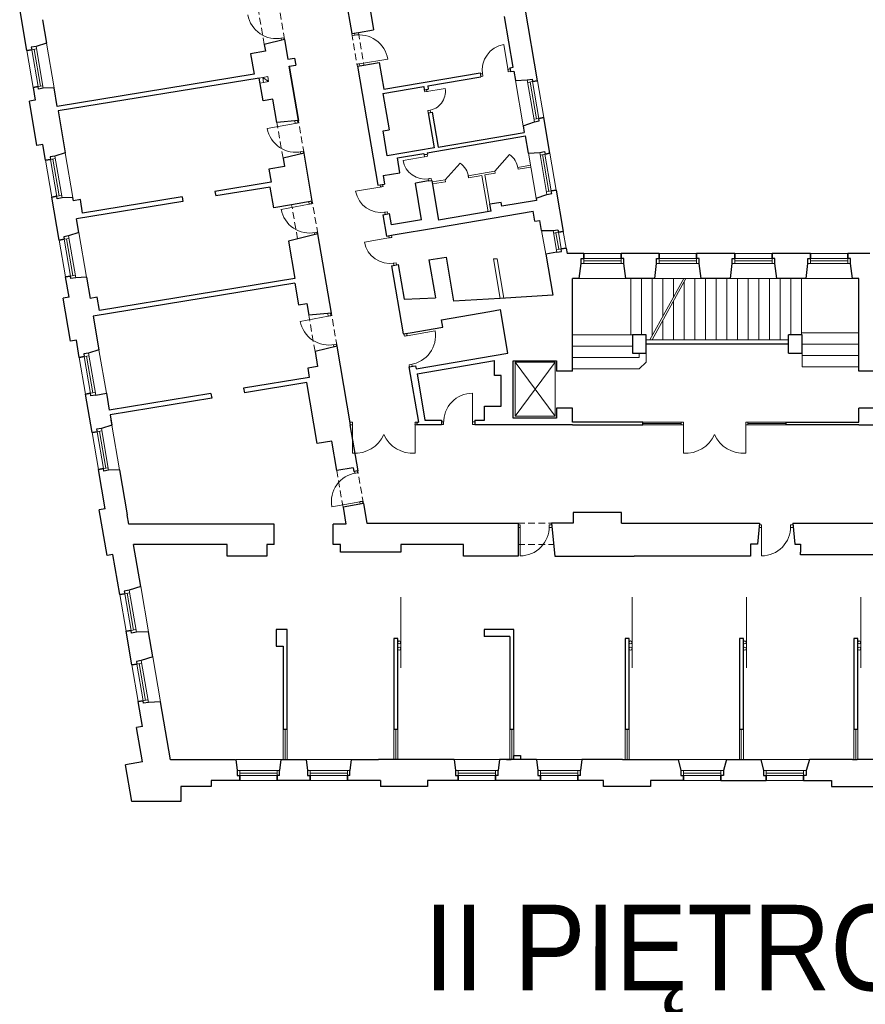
# Model space of a CAD drawing. Header units: centimetres. Extents: x 690840 to 714026, y 27673 to 40762.
# Tile 46 of 162: x 695340 to 695467, y 40431 to 40578. Entities that reach past the tile are written whole.
import ezdxf

# ---------------------------------------------------------------- set-up
doc = ezdxf.new("R2010")
doc.units = ezdxf.units.CM
doc.linetypes.add('DASHED', pattern=[19.05, 12.7, -6.35])
for name, color, linetype, lineweight in [('Drzwi i okna', 51, 'Continuous', 9), ('Kanały wentylacyjne', 3, 'Continuous', 9), ('Opis', 102, 'Continuous', 9), ('Przekrojowa', 253, 'Continuous', 25), ('Ramka', 255, 'Continuous', 9), ('Widokowa', 140, 'Continuous', 9)]:
    doc.layers.add(name, color=color, linetype=linetype, lineweight=lineweight)
doc.styles.add('ARIELCE', font='arial.ttf', dxfattribs={"width": 0.9})

# ---------------------------------------------------------------- blocks, each defined once
blk = doc.blocks.new('zw$2918')
at = {"layer": 'Drzwi i okna', "color": 0}
for p, q in [((1351.6, -1801.4), (1350.5, -1794.9)), ((1360.5, -1799.9), (1351.6, -1801.4)), ((1359.5, -1800.1), (1358.4, -1793.6)), ((1137, -1809.3), (1145.8, -1807.7)), ((1138, -1809.1), (1139.1, -1815.5)), ((1145.8, -1807.7), (1146.9, -1813.6)), ((1818.8, -1907), (1805.9, -1828.1)), ((1374.6, -1885.7), (1365.7, -1887.1)), ((1365.7, -1887.1), (1366.8, -1893.5)), ((1373.6, -1885.8), (1458, -1871.9)), ((1374.7, -1892.2), (1373.6, -1885.8)), ((1742.2, -1915), (1735.7, -1916.1)), ((1742, -1914), (1743.5, -1922.9)), ((1817.9, -1901.6), (1819.4, -1910.5)), ((1824.5, -1901.5), (1818.1, -1902.6)), ((1819.4, -1910.5), (1825.8, -1909.4)), ((1743.5, -1922.9), (1737, -1924)), ((1568.7, -1970.2), (1567.6, -1963.7)), ((1568.7, -1970.2), (1630.4, -1960.2)), ((1577.6, -1968.8), (1568.7, -1970.2)), ((1575.6, -1969), (1574.5, -1962.5)), ((1585.5, -2025.1), (1578.6, -2026.3)), ((1578.6, -2026.3), (1579.6, -2032.7)), ((1586.5, -2031.5), (1585.5, -2025.1)), ((1180.6, -2064.7), (1096.5, -2080.2)), ((1179.1, -2056.7), (1180.6, -2064.7)), ((1179.6, -2064.9), (1188.4, -2063.3)), ((1188.4, -2063.3), (1187.1, -2056.2)), ((1195.3, -2150.4), (1204.2, -2148.8)), ((1196.3, -2150.2), (1197.3, -2155.8)), ((1204.2, -2148.8), (1205.2, -2154.5)), ((1572.8, -2164.4), (1503.7, -2175.8)), ((1568.4, -2165.1), (1567.3, -2158.6)), ((1568.4, -2165.1), (1577.2, -2163.6)), ((1577.2, -2163.6), (1576.2, -2157.1)), ((1579.3, -2231.1), (1588.2, -2229.7)), ((1580.4, -2237.5), (1579.3, -2231.1)), ((1588.2, -2229.7), (1589.2, -2236.1)), ((1440.3, -2254.8), (1361.5, -2268.6)), ((1434.7, -2249.2), (1435.8, -2255.6)), ((1434.8, -2255.8), (1443.7, -2254.2)), ((1443.7, -2254.2), (1442.6, -2247.8)), ((1220.8, -2300.3), (1222, -2307.2)), ((1229.9, -2305.8), (1228.6, -2298.7)), ((1222, -2307.2), (1137.9, -2322.7)), ((1221.1, -2307.4), (1229.9, -2305.8)), ((1448.1, -2331.5), (1456.9, -2330)), ((1449.1, -2331.4), (1450.2, -2337.9)), ((1456.9, -2330), (1458.1, -2336.5)), ((1236.8, -2392.9), (1245.6, -2391.2)), ((1237.8, -2392.7), (1238.9, -2399)), ((1245.6, -2391.2), (1246.7, -2397)), ((1466.6, -2407.6), (1387.8, -2421.4)), ((1461, -2402), (1462.2, -2408.4)), ((1461.2, -2408.5), (1470, -2407)), ((1470, -2407), (1468.9, -2400.6)), ((1474.4, -2484.3), (1483.3, -2482.8)), ((1475.4, -2484.1), (1476.5, -2490.6)), ((1483.3, -2482.8), (1484.4, -2489.3)), ((1279.5, -2643.3), (1195.4, -2658.8)), ((1278, -2635.3), (1279.5, -2643.3)), ((1278.5, -2643.5), (1287.4, -2641.9)), ((1287.4, -2641.9), (1286, -2634.6)), ((1515.7, -2701.9), (1600, -2687.6)), ((1507.8, -2703.3), (1506.6, -2696.3)), ((1516.7, -2701.7), (1507.8, -2703.3)), ((1514.5, -2695), (1515.7, -2701.9)), ((1294.2, -2729), (1303.1, -2727.4)), ((1295.2, -2728.8), (1296.4, -2735.1)), ((1303.1, -2727.4), (1304.2, -2733.2)), ((1531.2, -2787.4), (1522.3, -2788.9)), ((1522.3, -2788.9), (1523.3, -2794.9)), ((1530.2, -2787.6), (1531.2, -2793.6)), ((1712.5, -2960), (1712.1, -2874.5)), ((1352.7, -2961.1), (1346.2, -2961.1)), ((1346.2, -2969.1), (1352.6, -2969.1)), ((1352.6, -2969.1), (1352.5, -3054.6)), ((1352.6, -2970.1), (1352.7, -2961.1)), ((1539.7, -2970.1), (1539.7, -2961.1)), ((1539.7, -2961.1), (1546.2, -2961.1)), ((1546.2, -2969.1), (1539.7, -2969.1)), ((1539.7, -2969.1), (1539.8, -3054.6)), ((1625.6, -2960.5), (1619, -2960.5)), ((1625.6, -2968.5), (1619, -2968.5)), ((1625.6, -2959.5), (1625.6, -2968.5)), ((1712.5, -2959), (1712.5, -2968)), ((1719, -2960), (1712.5, -2960)), ((1712.5, -2968), (1719, -2968)), ((2344.7, -2961.1), (2338.2, -2961.1)), ((2338.2, -2969.1), (2344.7, -2969.1)), ((2344.7, -2969.1), (2344.6, -3054.6)), ((2344.7, -2970.1), (2344.7, -2961.1)), ((2531.8, -2970.1), (2531.7, -2961.1)), ((2531.7, -2961.1), (2538.2, -2961.1)), ((2538.2, -2969.1), (2531.8, -2969.1)), ((2531.8, -2969.1), (2531.9, -3054.6)), ((1359.2, -3114.6), (1358.2, -3109)), ((1358.2, -3114.8), (1367, -3113.2)), ((1367, -3113.2), (1366, -3107.4)), ((1374.5, -3200.2), (1290.3, -3215.2)), ((1373.5, -3200.3), (1382.3, -3198.7)), ((1375.7, -3207.2), (1374.5, -3200.2)), ((1382.3, -3198.7), (1383.6, -3205.9)), ((1855.3, -3269), (1848.8, -3269)), ((1848.8, -3277), (1855.3, -3277)), ((1855.3, -3277), (1855.1, -3362.5)), ((1855.3, -3278), (1855.3, -3269)), ((1942.2, -3278.2), (1942.2, -3269.2)), ((1942.2, -3269.2), (1948.8, -3269.2)), ((1942.2, -3277.2), (1950.1, -3277.2)), ((2571.6, -3277), (2579.4, -3277)), ((2579.4, -3269), (2572.9, -3269)), ((2579.4, -3277), (2579.3, -3362.5)), ((2579.4, -3278), (2579.4, -3269)), ((2666.3, -3278.2), (2666.3, -3269.2)), ((2666.3, -3269.2), (2672.9, -3269.2)), ((2666.3, -3277.2), (2674.2, -3277.2))]:
    blk.add_line(p, q, dxfattribs=at)
at = {"layer": 'Drzwi i okna', "color": 0, "ltscale": 1.6}
for p, q in [((1630.6, -2233.8), (1675.1, -2183.8)), ((1778.9, -2208.5), (1823.5, -2158.4))]:
    blk.add_line(p, q, dxfattribs=at)
for centre, radius, start, end in [((1123.5, -1723.6), 86.7, 190.2929, 281.9036), ((1372.3, -1885.9), 86.7, 9.2331, 100.8437), ((1573.2, -1968.6), 57.8, 276.9522, 8.388), ((1181.8, -2064.7), 86.7, 190.2929, 281.9036), ((1638.7, -2234), 62, 8.3094, 53.9766), ((1787, -2208.6), 62, 8.3094, 53.9766), ((1223.3, -2307.2), 86.7, 190.2929, 281.9036), ((1280.8, -2643.3), 86.7, 190.2929, 281.9036), ((1514.5, -2702.3), 86.7, 278.1541, 9.7648), ((1712.3, -2961.3), 86.7, 90.1458, 181.7564), ((1359.1, -2959.4), 95.4, 266.0716, 335.8764), ((1533.3, -2959.4), 95.4, 204.1236, 273.9284), ((2351.1, -2959.4), 95.4, 266.0716, 335.8764), ((2525.3, -2959.4), 95.4, 204.1236, 273.9284), ((1375.7, -3199.7), 86.7, 98.6519, 190.2626), ((1855.5, -3275.8), 86.7, 269.7794, 1.39), ((2579.6, -3275.8), 86.7, 269.7794, 1.39)]:
    blk.add_arc(centre, radius, start, end, dxfattribs=at)
at = {"layer": 'Drzwi i okna', "color": 0}
for centre, radius, start, end in [((1819.3, -1904.7), 77.8, 99.9306, 189.3047), ((1357.5, -1809.3), 78.2, 277.7082, 281.0068), ((1741.5, -1918.6), 78.2, 7.6634, 10.962), ((1198.1, -2141), 78.2, 98.7681, 102.0666), ((1570.3, -2164.2), 67.5, 189.8932, 279.8733), ((1569.9, -2153.5), 78.2, 277.7578, 281.0564), ((1437.9, -2254.4), 77.8, 190.5203, 279.8944), ((1452.6, -2332), 78.2, 98.2531, 101.5517), ((1239.5, -2383.4), 78.2, 98.7681, 102.0666), ((1464.2, -2407.1), 77.8, 190.5203, 279.8944), ((1479, -2484.8), 78.2, 98.2531, 101.5517), ((1297, -2719.6), 78.2, 98.7681, 102.0666), ((1525.4, -2779.5), 78.2, 97.9911, 101.2896), ((1430.8, -2965.8), 78.2, 178.2653, 181.5639), ((1461.5, -2965.8), 78.2, 358.4361, 1.7347), ((1634.4, -2963.8), 78.2, 358.6209, 1.9195), ((2422.8, -2965.8), 78.2, 178.2653, 181.5639), ((2453.6, -2965.8), 78.2, 358.4361, 1.7347), ((1364.1, -3122.6), 78.2, 278.4889, 281.7875), ((1933.4, -3273.7), 78.2, 178.2545, 181.5531), ((2657.5, -3273.7), 78.2, 178.2545, 181.5531)]:
    blk.add_arc(centre, radius, start, end, dxfattribs=at)
at = {"layer": 'Kanały wentylacyjne', "color": 0}
for p, q in [((1093.3, -1925.2), (1072.1, -1928.8)), ((1095.9, -1939.9), (1074.7, -1943.6)), ((1083.1, -1926.9), (1097.9, -1924.4)), ((1085.7, -1941.7), (1083.1, -1926.9)), ((1083.1, -1926.9), (1100.4, -1939.1)), ((1100.4, -1939.1), (1085.7, -1941.7)), ((1097.9, -1924.4), (1100.4, -1939.1))]:
    blk.add_line(p, q, dxfattribs=at)
at = {"layer": 'Przekrojowa', "color": 0, "ltscale": 1.6}
for p, q in [((1301.4, -1512.1), (1349.9, -1795)), ((1385.2, -1607.3), (1415.4, -1783.7)), ((375.3, -1846.3), (353.9, -1721.1)), ((1907.2, -1936.8), (1869.9, -1718.9)), ((422.3, -1753.6), (434.3, -1823.6)), ((1834, -1895.8), (1808.1, -1744.1)), ((1349.9, -1795), (1369.8, -1791.6)), ((1369.8, -1791.6), (1415.4, -1783.8)), ((434.3, -1823.6), (403.3, -1833.7)), ((1148.5, -1813.2), (1087.4, -1828.1)), ((1087.4, -1828.1), (1090.9, -1848.4)), ((1148.5, -1813.2), (1158.6, -1872.4)), ((1090.9, -1848.4), (1046.5, -1856)), ((1046.5, -1856), (1057, -1917.1)), ((1158.6, -1872.4), (1178.3, -1869)), ((1162.2, -1893.1), (1181.9, -1889.7)), ((1178.3, -1869), (1181.9, -1889.7)), ((1366.8, -1893.5), (1386.7, -1890.1)), ((1386.7, -1890.1), (1432.3, -1882.3)), ((1432.3, -1882.3), (1445.9, -1962.2)), ((1057, -1917.1), (466.8, -2013.8)), ((1162.2, -1893.1), (1190, -2055.7)), ((1190, -2055.7), (1162.2, -1893.1)), ((1366.8, -1893.5), (1427.9, -2250.3)), ((1445.9, -1962.2), (1735.1, -1912.7)), ((1735.1, -1912.7), (1737.1, -1924.6)), ((1823.8, -1897.6), (1834, -1895.8)), ((1823.8, -1897.6), (1825.8, -1909.4)), ((1825.8, -1909.4), (1836.1, -1907.7)), ((1836.1, -1907.7), (1841, -1936.4)), ((1072.1, -1928.8), (469.2, -2027.6)), ((1083.8, -1996.7), (1072.1, -1928.8)), ((1577.8, -1951.8), (1737.1, -1924.6)), ((1841, -1936.4), (1876.5, -1934.1)), ((394.2, -1956.7), (400.7, -1995.2)), ((457.3, -1957.9), (424.7, -1959.2)), ((466.8, -2013.8), (457.3, -1957.9)), ((1443, -1974.9), (1566, -1953.8)), ((1443, -1974.9), (1461.8, -2084.3)), ((1566, -1953.8), (1567.6, -1963.7)), ((1567.6, -1963.7), (1579.5, -1961.7)), ((1577.8, -1951.8), (1579.5, -1961.7)), ((400.7, -1995.2), (383, -1998.2)), ((405.7, -2131.3), (383, -1998.2)), ((1113.3, -1991.7), (1083.8, -1996.7)), ((1125.3, -2061.7), (1113.3, -1991.7)), ((469.2, -2027.6), (490.6, -2152.8)), ((1579.5, -2032.7), (1591.3, -2030.7)), ((1579.5, -2032.7), (1597.6, -2138.1)), ((1591.3, -2030.7), (1609.4, -2136.1)), ((1190, -2055.7), (1125.3, -2061.7)), ((1864.2, -2072.4), (1898, -2059.9)), ((1944.4, -2154.6), (1926, -2047.2)), ((1443.8, -2087.3), (1461.8, -2084.3)), ((1456.6, -2162.2), (1443.8, -2087.3)), ((1609.4, -2136.1), (1867.6, -2092)), ((1864.2, -2072.4), (1867.6, -2092)), ((1576.5, -2153), (1871.2, -2102.6)), ((1880, -2154.2), (1871.2, -2102.6)), ((423.5, -2128.2), (405.7, -2131.3)), ((431.6, -2175.6), (423.5, -2128.2)), ((490.6, -2152.8), (459.6, -2162.9)), ((1206.8, -2154.3), (1143.8, -2169.6)), ((1231.4, -2298.2), (1206.8, -2154.3)), ((1597.6, -2138.1), (1456.6, -2162.2)), ((1486.8, -2168.3), (1566.6, -2154.7)), ((1566.6, -2154.7), (1567.3, -2158.6)), ((1567.3, -2158.6), (1577.1, -2156.9)), ((1576.5, -2153), (1577.1, -2156.9)), ((1880, -2154.2), (1913.8, -2152)), ((1143.8, -2169.6), (1148, -2194.6)), ((1494.4, -2212.7), (1486.8, -2168.3)), ((1148, -2194.6), (1101.7, -2202.5)), ((1101.7, -2202.5), (1108.3, -2241.1)), ((1443.7, -2221.3), (1494.4, -2212.7)), ((1108.3, -2241.1), (939.6, -2268.7)), ((1443.7, -2221.3), (1448.1, -2246.9)), ((1580.4, -2237.5), (1540.9, -2244.3)), ((1559.1, -2353.8), (1540.9, -2244.3)), ((1580.4, -2237.5), (1590.2, -2235.8)), ((1590.2, -2235.8), (1610, -2355.2)), ((939.6, -2268.7), (941.9, -2282.5)), ((1105.7, -2255.7), (942.1, -2282.5)), ((1116.4, -2317.8), (1105.7, -2255.7)), ((1427.9, -2250.3), (1448.1, -2246.9)), ((1963.3, -2265), (1984.5, -2389.1)), ((472.5, -2415.1), (450.5, -2285.9)), ((513.6, -2287.2), (481, -2288.5)), ((515.2, -2297), (513.6, -2287.2)), ((536, -2293.6), (515.2, -2297)), ((843.2, -2298.7), (524.5, -2351)), ((542.8, -2333.8), (536, -2293.6)), ((840.9, -2284.9), (542.8, -2333.8)), ((840.9, -2284.9), (843.2, -2298.7)), ((1231.4, -2298.2), (1169.6, -2308.7)), ((1797.7, -2301.8), (1764.2, -2307.5)), ((1799.8, -2313.6), (1797.7, -2301.8)), ((1904.2, -2295.8), (1799.8, -2313.6)), ((1903.1, -2289.6), (1935.3, -2277.7)), ((1903.1, -2289.6), (1904.2, -2295.8)), ((1169.6, -2308.7), (1116.4, -2317.8)), ((1607.4, -2376.9), (1894.2, -2327.9)), ((1767.8, -2328.2), (1610, -2355.2)), ((1767.8, -2328.2), (1764.2, -2307.5)), ((1899.4, -2358.5), (1894.2, -2327.9)), ((531.5, -2392.3), (524.5, -2351)), ((1443.1, -2339), (1463.3, -2335.6)), ((1443.1, -2339), (1454.1, -2403.1)), ((1468.9, -2369.2), (1463.3, -2335.6)), ((1559.1, -2353.8), (1468.9, -2369.2)), ((1899.4, -2358.5), (1914.5, -2355.9)), ((1919.6, -2385.9), (1914.5, -2355.9)), ((531.5, -2392.3), (500.6, -2402.4)), ((1474.3, -2399.7), (1607.4, -2376.9)), ((1919.6, -2385.9), (1953.9, -2386.5)), ((1248.3, -2396.7), (1159.9, -2418.3)), ((1159.9, -2418.3), (1179.1, -2530.4)), ((1288.9, -2634.3), (1248.3, -2396.7)), ((1454.1, -2403.1), (1474.3, -2399.7)), ((1965, -2451.5), (1931.8, -2457.2)), ((1993, -2438.8), (1993.9, -2444.3)), ((1993, -2438.8), (1995.8, -2455.3)), ((1581.5, -2474.7), (1632.8, -2465.9)), ((1581.5, -2474.7), (1599.9, -2582.3)), ((1632.8, -2465.9), (1655.4, -2598)), ((1931.8, -2457.2), (1952.9, -2580.6)), ((1931.8, -2457.2), (1932.7, -2462.3)), ((2046.2, -2455.3), (1995.8, -2455.3)), ((2272.2, -2455.3), (2158.2, -2455.3)), ((2499.2, -2455.3), (2384.2, -2455.3)), ((2726.2, -2455.3), (2611.2, -2455.3)), ((2903.8, -2455.3), (2838.2, -2455.3)), ((1469.3, -2491.8), (1489.5, -2488.4)), ((1469.3, -2491.8), (1504.5, -2696.8)), ((1489.5, -2488.4), (1507.2, -2591.9)), ((2032.6, -2530.3), (2038.4, -2485.1)), ((2171.7, -2530.3), (2166, -2485.1)), ((2258.6, -2530.3), (2264.4, -2485.1)), ((2397.7, -2530.3), (2392, -2485.1)), ((2485.6, -2530.3), (2491.4, -2485.1)), ((2624.7, -2530.3), (2619, -2485.1)), ((2712.6, -2530.3), (2718.4, -2485.1)), ((2851.7, -2530.3), (2846, -2485.1)), ((501.9, -2586.6), (491.4, -2525.5)), ((554.5, -2526.7), (522, -2528)), ((554.5, -2526.7), (565.3, -2589.8)), ((1179.1, -2530.4), (592.9, -2626.5)), ((2011.9, -2808.1), (2011.9, -2530.3)), ((2032.6, -2530.3), (2011.9, -2530.3)), ((2258.6, -2530.3), (2171.7, -2530.3)), ((2485.6, -2530.3), (2397.7, -2530.3)), ((2712.6, -2530.3), (2624.7, -2530.3)), ((2870.9, -2530.3), (2851.7, -2530.3)), ((2870.9, -2808.1), (2870.9, -2530.3)), ((1179.2, -2544.6), (574.5, -2643.7)), ((1179.2, -2544.6), (1190.3, -2609.6)), ((501.9, -2586.6), (484.1, -2589.6)), ((506.2, -2718.7), (484.1, -2589.6)), ((586, -2586.4), (565.3, -2589.8)), ((592.9, -2626.5), (586, -2586.4)), ((1507.2, -2591.9), (1600.9, -2588.2)), ((1599.9, -2582.3), (1600.9, -2588.2)), ((1795.1, -2589.8), (1655.4, -2598)), ((1952.9, -2580.6), (1795.1, -2589.8)), ((1190.3, -2609.6), (1215.2, -2605.3)), ((1215.2, -2605.3), (1221.2, -2640.6)), ((1619.4, -2653.9), (1764.3, -2629.1)), ((1764.3, -2629.1), (1795.8, -2623.7)), ((1818.2, -2754.8), (1795.8, -2623.7)), ((574.5, -2643.7), (591.7, -2744.2)), ((1288.9, -2634.3), (1221.2, -2640.6)), ((1623.2, -2676.5), (1619.4, -2653.9)), ((1524.7, -2693.4), (1623.2, -2676.5)), ((523.9, -2715.7), (506.2, -2718.7)), ((532.7, -2767), (523.9, -2715.7)), ((1504.5, -2696.8), (1524.7, -2693.4)), ((2191.9, -2699.8), (2191.9, -2754.8)), ((2232.9, -2699.8), (2191.9, -2699.8)), ((2232.9, -2754.8), (2232.9, -2699.8)), ((2659.9, -2754.8), (2659.9, -2699.8)), ((2700.9, -2699.8), (2659.9, -2699.8)), ((2700.9, -2754.8), (2700.9, -2699.8)), ((591.7, -2744.2), (560.7, -2754.3)), ((1305.8, -2732.9), (1239.8, -2748.9)), ((1346.2, -2969.1), (1305.8, -2732.9)), ((2232.9, -2726.8), (2659.9, -2726.8)), ((1239.8, -2748.9), (1247.6, -2794.5)), ((1543.2, -2801.8), (1818.2, -2754.8)), ((1545.7, -2816.2), (1778.5, -2776.4)), ((1778.5, -2821.3), (1778.5, -2776.4)), ((1834.3, -2949.8), (1834.3, -2777)), ((1834.3, -2777), (1963.9, -2777)), ((1963.9, -2777), (1963.9, -2808.1)), ((2191.9, -2754.8), (2232.9, -2754.8)), ((2659.9, -2754.8), (2700.9, -2754.8)), ((1247.6, -2794.5), (1218, -2799.6)), ((1218, -2799.6), (1222.7, -2827.2)), ((1521.4, -2795.4), (1541.5, -2792)), ((1521.4, -2795.4), (1549.7, -2961.1)), ((1541.6, -2791.9), (1543.2, -2801.8)), ((1222.7, -2827.2), (1025.6, -2859.6)), ((1545.7, -2816.2), (1569.5, -2955.1)), ((1798.5, -2821.3), (1778.5, -2821.3)), ((1798.5, -2913.3), (1798.5, -2821.3)), ((2011.9, -2808.1), (1963.9, -2808.1)), ((2918.9, -2808.1), (2870.9, -2808.1)), ((1025.6, -2859.6), (1028, -2873.1)), ((1215.3, -2842.4), (1028, -2873.1)), ((1246.6, -3025.7), (1215.3, -2842.4)), ((571.3, -2992.7), (551.6, -2877.4)), ((582.2, -2880), (614, -2874.6)), ((614, -2874.6), (622.7, -2925.6)), ((927.6, -2875.6), (622.7, -2925.6)), ((930, -2889.1), (625, -2939.1)), ((927.6, -2875.6), (930, -2889.1)), ((1748.5, -2955.1), (1748.5, -2913.3)), ((1748.5, -2913.3), (1798.5, -2913.3)), ((2011.9, -2919.1), (1963.9, -2919.1)), ((1963.9, -2919.1), (1963.9, -2949.8)), ((2011.9, -2961.1), (2011.9, -2919.1)), ((2870.9, -2961.1), (2870.9, -2919.1)), ((2918.9, -2919.1), (2870.9, -2919.1)), ((625, -2939.1), (630.3, -2970)), ((1963.9, -2949.8), (1834.3, -2949.8)), ((630.3, -2970), (599.3, -2980)), ((627.8, -2955), (630.3, -2970)), ((1344.5, -2969.1), (1368.1, -3107.1)), ((1346.2, -2969.1), (1344.5, -2969.1)), ((1546.2, -2969.1), (1546.2, -2961.1)), ((1546.2, -2961.1), (1549.7, -2961.1)), ((1619, -2969.1), (1546.2, -2969.1)), ((1569.5, -2955.1), (1619, -2955.1)), ((1619, -2955.1), (1619, -2969.1)), ((1719, -2955.1), (1748.5, -2955.1)), ((1719, -2955.1), (1719, -2969.1)), ((1787.9, -2969.1), (1719, -2969.1)), ((2011.9, -2969.1), (1787.9, -2969.1)), ((1999.9, -2969.1), (1996.9, -2969.1)), ((2222.8, -2961.1), (2011.9, -2961.1)), ((2011.9, -2969.1), (2222.8, -2969.1)), ((2222.8, -2969.1), (2222.8, -2961.1)), ((2652.8, -2969.1), (2652.8, -2961.1)), ((2652.8, -2961.1), (2870.9, -2961.1)), ((2870.9, -2969.1), (2652.8, -2969.1)), ((2870.9, -2969.1), (3128.8, -2969.1)), ((1290, -3018.3), (1246.6, -3025.7)), ((1305.1, -3106.7), (1290, -3018.3)), ((1354.4, -3098.3), (1305.1, -3106.7)), ((1354.4, -3098.3), (1356.3, -3109.1)), ((610.4, -3221.4), (590.2, -3103.1)), ((653.3, -3104.3), (620.7, -3105.6)), ((653.3, -3104.3), (676.4, -3239.5)), ((1368.1, -3107.1), (1356.3, -3109.1)), ((1384.9, -3205.7), (1323.8, -3216.1)), ((1323.8, -3216.1), (1332.6, -3267.4)), ((1384.9, -3205.7), (1394.9, -3264.1)), ((610.4, -3221.4), (592.7, -3224.4)), ((616.1, -3361.4), (592.7, -3224.4)), ((681.2, -3267.4), (676.4, -3239.5)), ((2158.9, -3232.8), (2013.9, -3232.8)), ((2013.9, -3232.8), (2013.9, -3264.1)), ((2158.9, -3264.1), (2158.9, -3232.8)), ((1116.8, -3267.4), (681.2, -3267.4)), ((1116.8, -3328.1), (1116.8, -3267.4)), ((1332.6, -3267.4), (1293.8, -3267.4)), ((1293.8, -3328.1), (1293.8, -3267.4)), ((1394.9, -3264.1), (1848.8, -3264.1)), ((1848.8, -3264.1), (1848.8, -3328.1)), ((2013.9, -3264.1), (1948.8, -3264.1)), ((1948.8, -3264.3), (1958.7, -3363.7)), ((2158.9, -3264.1), (2572.9, -3264.1)), ((2572.9, -3264.1), (2566.6, -3327.7)), ((2672.9, -3264.1), (3384.5, -3264.1)), ((2672.9, -3264.1), (2679.3, -3327.7)), ((717.2, -3454.7), (695.6, -3328.1)), ((975.8, -3328.1), (695.6, -3328.1)), ((975.8, -3363.1), (975.8, -3328.1)), ((1116.8, -3328.1), (1094.8, -3328.1)), ((1094.8, -3328.1), (1094.8, -3363.1)), ((1315.8, -3328.1), (1293.8, -3328.1)), ((1315.8, -3351.7), (1315.8, -3328.1)), ((1684.8, -3328.1), (1496.8, -3328.1)), ((1496.8, -3328.1), (1496.8, -3351.7)), ((1684.8, -3363.7), (1684.8, -3328.1)), ((1848.8, -3328.1), (1848.8, -3363.7)), ((2566.6, -3327.7), (2545.9, -3327.7)), ((2545.9, -3327.7), (2545.9, -3363.7)), ((2679.3, -3327.7), (2695.9, -3327.7)), ((2695.9, -3327.7), (2695.9, -3351.7)), ((633.8, -3358.4), (616.1, -3361.4)), ((654.4, -3478.6), (633.8, -3358.4)), ((1094.8, -3363.1), (975.8, -3363.1)), ((1496.8, -3351.7), (1315.8, -3351.7)), ((1848.8, -3363.7), (1684.8, -3363.7)), ((1958.7, -3363.7), (2196.9, -3363.7)), ((2545.9, -3363.7), (2196.9, -3363.7)), ((2695.9, -3359.7), (2695.9, -3351.7)), ((2855.7, -3359.7), (2695.9, -3359.7)), ((3319.7, -3359.7), (2855.7, -3359.7)), ((717.2, -3454.7), (682.4, -3466)), ((690.5, -3689.6), (673.3, -3589)), ((740.4, -3590.1), (703.8, -3591.5)), ((753.3, -3665.6), (740.4, -3590.1)), ((1156.1, -3583.7), (1123.1, -3583.7)), ((1123.1, -3583.7), (1123.1, -3633.7)), ((1156.1, -3883.7), (1156.1, -3583.7)), ((1835.7, -3583.7), (1746.7, -3583.7)), ((1746.7, -3583.7), (1746.7, -3604.7)), ((1823.7, -3604.7), (1746.7, -3604.7)), ((1835.7, -3583.7), (1821.7, -3583.7)), ((1823.7, -3604.7), (1823.7, -3883.7)), ((1835.7, -3883.7), (1835.7, -3583.7)), ((1123.1, -3633.7), (1144.1, -3633.7)), ((1144.1, -3633.7), (1144.1, -3883.7)), ((1487.7, -3610.7), (1475.7, -3610.7)), ((1475.7, -3610.7), (1475.7, -3883.7)), ((1487.7, -3883.7), (1487.7, -3610.7)), ((2181.7, -3610.7), (2169.7, -3610.7)), ((2169.7, -3610.7), (2169.7, -3883.7)), ((2181.7, -3883.7), (2181.7, -3610.7)), ((2524.7, -3610.7), (2512.7, -3610.7)), ((2512.7, -3610.7), (2512.7, -3883.7)), ((2524.7, -3883.7), (2524.7, -3610.7)), ((2867.7, -3610.7), (2855.7, -3610.7)), ((2855.7, -3610.7), (2855.7, -3883.7)), ((2867.7, -3883.7), (2867.7, -3610.7)), ((753.3, -3665.6), (718.5, -3676.9)), ((722.1, -3874.9), (709.3, -3800)), ((776.5, -3801), (739.9, -3802.5)), ((806.1, -3974.4), (776.5, -3801)), ((722.1, -3874.9), (704.4, -3877.9)), ((722, -3980.7), (704.4, -3877.9)), ((1156.1, -3883.7), (1144.1, -3883.7)), ((1487.7, -3883.7), (1475.7, -3883.7)), ((1835.7, -3883.7), (1823.7, -3883.7)), ((2181.7, -3883.7), (2169.7, -3883.7)), ((2524.7, -3883.7), (2512.7, -3883.7)), ((2867.7, -3883.7), (2855.7, -3883.7)), ((722, -3980.7), (671.6, -3989.3)), ((1000.3, -3974.4), (806.1, -3974.4)), ((1137.7, -3973.7), (1213.2, -3973.7)), ((1348.7, -3973.7), (1429.7, -3973.7)), ((1657.2, -3973.7), (1429.7, -3973.7)), ((1904.2, -3973.7), (1792.7, -3973.7)), ((1813.7, -3973.7), (1827.7, -3973.7)), ((1835.7, -3973.7), (1835.7, -3961.7)), ((1835.7, -3961.7), (1855.7, -3961.7)), ((1855.7, -3961.7), (1855.7, -3973.7)), ((2161.7, -3973.7), (2039.7, -3973.7)), ((2161.7, -3973.7), (2175.7, -3973.7)), ((2175.7, -3973.7), (2329.5, -3973.7)), ((2329.5, -3973.7), (2337.1, -4007.1)), ((2474.5, -3973.7), (2464.7, -4007.1)), ((2474.5, -3973.7), (2577.5, -3973.7)), ((2506.7, -3973.7), (2520.7, -3973.7)), ((2577.5, -3973.7), (2585.1, -4007.1)), ((2722.5, -3973.7), (2712.7, -4007.1)), ((2851.7, -3973.7), (2722.5, -3973.7)), ((2851.7, -3973.7), (2865.7, -3973.7)), ((2998.5, -3973.7), (2865.7, -3973.7)), ((690.6, -4099.8), (671.6, -3989.3)), ((1133.7, -4021.9), (1133.7, -4007.1)), ((1344.7, -4021.9), (1344.7, -4007.1)), ((1788.7, -4021.9), (1788.7, -4007.1)), ((2035.7, -4021.9), (2035.7, -4007.1)), ((1013.9, -4036.8), (927.9, -4036.8)), ((927.9, -4036.8), (927.9, -4054.8)), ((1224.9, -4036.8), (1125.9, -4036.8)), ((1435.9, -4036.8), (1336.9, -4036.8)), ((1435.9, -4036.8), (1435.9, -4054.8)), ((1668.9, -4036.8), (1576.9, -4036.8)), ((1576.9, -4036.8), (1576.9, -4054.8)), ((1915.9, -4036.8), (1780.9, -4036.8)), ((2104.9, -4036.8), (2027.9, -4036.8)), ((2104.9, -4054.8), (2104.9, -4036.8)), ((2344.9, -4036.8), (2245.9, -4036.8)), ((2245.9, -4036.8), (2245.9, -4054.8)), ((2456.9, -4036.8), (2592.9, -4036.8)), ((2704.9, -4036.8), (2788.9, -4036.8)), ((2788.9, -4036.8), (2788.9, -4054.8)), ((927.9, -4054.8), (836.9, -4054.8)), ((836.9, -4054.8), (836.9, -4099.8)), ((1576.9, -4054.8), (1435.9, -4054.8)), ((2245.9, -4054.8), (2104.9, -4054.8)), ((2788.9, -4054.8), (2926.9, -4054.8)), ((836.9, -4099.8), (690.6, -4099.8)), ((836.9, -4099.8), (701, -4099.8))]:
    blk.add_line(p, q, dxfattribs=at)
at = {"layer": 'Przekrojowa', "color": 0}
for p, q in [((390, -1843.8), (375.3, -1846.3)), ((375.3, -1846.3), (390, -1843.8)), ((403.3, -1833.7), (388.7, -1836.1)), ((388.7, -1836.1), (390, -1843.8)), ((1876.5, -1934.1), (1891.1, -1931.7)), ((1891.1, -1931.7), (1892.4, -1939.3)), ((1892.4, -1939.3), (1907.2, -1936.8)), ((1907.2, -1936.8), (1892.4, -1939.3)), ((408.9, -1954.2), (394.2, -1956.7)), ((394.2, -1956.7), (408.9, -1954.2)), ((410.2, -1961.9), (408.9, -1954.2)), ((424.8, -1959.4), (410.2, -1961.9)), ((1898, -2059.9), (1912.6, -2057.4)), ((1911.3, -2049.7), (1926, -2047.2)), ((1926, -2047.2), (1911.3, -2049.7)), ((1912.6, -2057.4), (1911.3, -2049.7)), ((1913.8, -2152), (1928.4, -2149.5)), ((1928.4, -2149.5), (1929.7, -2157.2)), ((1929.7, -2157.2), (1944.4, -2154.6)), ((1944.4, -2154.6), (1929.7, -2157.2)), ((446.3, -2173), (431.6, -2175.6)), ((431.6, -2175.6), (446.3, -2173)), ((459.6, -2162.9), (445, -2165.4)), ((445, -2165.4), (446.3, -2173)), ((1948.6, -2267.6), (1963.3, -2265)), ((1963.3, -2265), (1948.6, -2267.6)), ((1949.9, -2275.2), (1948.6, -2267.6)), ((465.2, -2283.4), (450.5, -2285.9)), ((450.5, -2285.9), (465.2, -2283.4)), ((466.5, -2291.1), (465.2, -2283.4)), ((481.1, -2288.6), (466.5, -2291.1)), ((1935.3, -2277.7), (1949.9, -2275.2)), ((1953.9, -2386.5), (1968.5, -2384)), ((1953.9, -2386.5), (1968.5, -2384)), ((1968.5, -2384), (1969.8, -2391.6)), ((1969.8, -2391.6), (1984.5, -2389.1)), ((1984.5, -2389.1), (1969.8, -2391.6)), ((487.3, -2412.6), (472.5, -2415.1)), ((472.5, -2415.1), (487.3, -2412.6)), ((500.6, -2402.4), (486, -2404.9)), ((486, -2404.9), (487.3, -2412.6)), ((1965, -2451.5), (1979.6, -2449)), ((1978.3, -2441.4), (1993, -2438.8)), ((1993, -2438.8), (1978.3, -2441.4)), ((1979.6, -2449), (1978.3, -2441.4)), ((2038.4, -2485.1), (2038.4, -2470.3)), ((2038.4, -2470.3), (2046.2, -2470.3)), ((2046.2, -2470.3), (2046.2, -2455.3)), ((2046.2, -2455.3), (2046.2, -2470.3)), ((2158.2, -2470.3), (2158.2, -2455.3)), ((2158.2, -2455.3), (2158.2, -2470.3)), ((2166, -2470.3), (2158.2, -2470.3)), ((2166, -2485.1), (2166, -2470.3)), ((2264.4, -2485.1), (2264.4, -2470.3)), ((2264.4, -2470.3), (2272.2, -2470.3)), ((2272.2, -2470.3), (2272.2, -2455.3)), ((2272.2, -2455.3), (2272.2, -2470.3)), ((2384.2, -2470.3), (2384.2, -2455.3)), ((2384.2, -2455.3), (2384.2, -2470.3)), ((2392, -2470.3), (2384.2, -2470.3)), ((2392, -2485.1), (2392, -2470.3)), ((2491.4, -2485.1), (2491.4, -2470.3)), ((2491.4, -2470.3), (2499.2, -2470.3)), ((2499.2, -2470.3), (2499.2, -2455.3)), ((2499.2, -2455.3), (2499.2, -2470.3)), ((2611.2, -2470.3), (2611.2, -2455.3)), ((2611.2, -2455.3), (2611.2, -2470.3)), ((2619, -2470.3), (2611.2, -2470.3)), ((2619, -2485.1), (2619, -2470.3)), ((2718.4, -2485.1), (2718.4, -2470.3)), ((2718.4, -2470.3), (2726.2, -2470.3)), ((2726.2, -2470.3), (2726.2, -2455.3)), ((2726.2, -2455.3), (2726.2, -2470.3)), ((2838.2, -2470.3), (2838.2, -2455.3)), ((2838.2, -2455.3), (2838.2, -2470.3)), ((2846, -2470.3), (2838.2, -2470.3)), ((2846, -2485.1), (2846, -2470.3)), ((506.1, -2523), (491.4, -2525.5)), ((491.4, -2525.5), (506.1, -2523)), ((507.5, -2530.6), (506.1, -2523)), ((522, -2528.1), (507.5, -2530.6)), ((547.4, -2764.4), (532.7, -2767)), ((532.7, -2767), (547.4, -2764.4)), ((560.7, -2754.3), (546.1, -2756.8)), ((546.1, -2756.8), (547.4, -2764.4)), ((566.3, -2874.8), (551.6, -2877.4)), ((551.6, -2877.4), (566.3, -2874.8)), ((567.6, -2882.5), (566.3, -2874.8)), ((582.2, -2880), (567.6, -2882.5)), ((599.3, -2980), (584.7, -2982.5)), ((584.7, -2982.5), (586, -2990.2)), ((586, -2990.2), (571.3, -2992.7)), ((571.3, -2992.7), (586, -2990.2)), ((604.9, -3100.6), (590.2, -3103.1)), ((590.2, -3103.1), (604.9, -3100.6)), ((606.2, -3108.2), (604.9, -3100.6)), ((620.8, -3105.7), (606.2, -3108.2)), ((669.1, -3476.1), (654.4, -3478.6)), ((654.4, -3478.6), (669.1, -3476.1)), ((682.4, -3466), (667.8, -3468.5)), ((667.8, -3468.5), (669.1, -3476.1)), ((688, -3586.5), (673.3, -3589)), ((673.3, -3589), (688, -3586.5)), ((689.3, -3594.2), (688, -3586.5)), ((703.9, -3591.7), (689.3, -3594.2)), ((705.2, -3687.1), (690.5, -3689.6)), ((690.5, -3689.6), (705.2, -3687.1)), ((718.5, -3676.9), (703.9, -3679.4)), ((703.9, -3679.4), (705.2, -3687.1)), ((724.1, -3797.5), (709.3, -3800)), ((709.3, -3800), (724.1, -3797.5)), ((725.4, -3805.1), (724.1, -3797.5)), ((740, -3802.6), (725.4, -3805.1)), ((1002.2, -3973.7), (1006.1, -4007.1)), ((1137.7, -3973.7), (1133.7, -4007.1)), ((1213.2, -3973.7), (1217.1, -4007.1)), ((1348.7, -3973.7), (1344.7, -4007.1)), ((1657.2, -3973.7), (1661.1, -4007.1)), ((1792.7, -3973.7), (1788.7, -4007.1)), ((1904.2, -3973.7), (1908.1, -4007.1)), ((2039.7, -3973.7), (2035.7, -4007.1)), ((1006.1, -4007.1), (1006.1, -4021.9)), ((1217.1, -4007.1), (1217.1, -4021.9)), ((1661.1, -4007.1), (1661.1, -4021.9)), ((1908.1, -4007.1), (1908.1, -4021.9)), ((2337.1, -4007.1), (2337.1, -4021.9)), ((2464.7, -4007.1), (2464.7, -4021.9)), ((2585.1, -4007.1), (2585.1, -4021.9)), ((2712.7, -4007.1), (2712.7, -4021.9)), ((1006.1, -4021.9), (1013.9, -4021.9)), ((1013.9, -4021.9), (1013.9, -4036.8)), ((1013.9, -4036.8), (1013.9, -4021.9)), ((1133.7, -4021.9), (1125.9, -4021.9)), ((1125.9, -4021.9), (1125.9, -4036.8)), ((1125.9, -4036.8), (1125.9, -4021.9)), ((1217.1, -4021.9), (1224.9, -4021.9)), ((1224.9, -4021.9), (1224.9, -4036.8)), ((1224.9, -4036.8), (1224.9, -4021.9)), ((1344.7, -4021.9), (1336.9, -4021.9)), ((1336.9, -4021.9), (1336.9, -4036.8)), ((1336.9, -4036.8), (1336.9, -4021.9)), ((1661.1, -4021.9), (1668.9, -4021.9)), ((1668.9, -4021.9), (1668.9, -4036.8)), ((1668.9, -4036.8), (1668.9, -4021.9)), ((1788.7, -4021.9), (1780.9, -4021.9)), ((1780.9, -4021.9), (1780.9, -4036.8)), ((1780.9, -4036.8), (1780.9, -4021.9)), ((1908.1, -4021.9), (1915.9, -4021.9)), ((1915.9, -4021.9), (1915.9, -4036.8)), ((1915.9, -4036.8), (1915.9, -4021.9)), ((2035.7, -4021.9), (2027.9, -4021.9)), ((2027.9, -4021.9), (2027.9, -4036.8)), ((2027.9, -4036.8), (2027.9, -4021.9)), ((2337.1, -4021.9), (2344.9, -4021.9)), ((2344.9, -4021.9), (2344.9, -4036.8)), ((2344.9, -4036.8), (2344.9, -4021.9)), ((2464.7, -4021.9), (2456.9, -4021.9)), ((2456.9, -4021.9), (2456.9, -4036.8)), ((2456.9, -4036.8), (2456.9, -4021.9)), ((2585.1, -4021.9), (2592.9, -4021.9)), ((2592.9, -4021.9), (2592.9, -4036.8)), ((2592.9, -4036.8), (2592.9, -4021.9)), ((2712.7, -4021.9), (2704.9, -4021.9)), ((2704.9, -4021.9), (2704.9, -4036.8)), ((2704.9, -4036.8), (2704.9, -4021.9))]:
    blk.add_line(p, q, dxfattribs=at)
at = {"layer": 'Widokowa', "color": 0, "linetype": 'DASHED', "ltscale": 1.6}
for p, q in [((1087.4, -1828.1), (1069, -1720.4)), ((1148.5, -1813.2), (1131.6, -1714.6)), ((1349.9, -1795), (1366.8, -1893.5)), ((1369.8, -1791.6), (1386.7, -1890.1)), ((1143.8, -2169.6), (1125.3, -2061.7)), ((1206.8, -2154.3), (1190, -2055.7)), ((1248.3, -2396.7), (1231.4, -2298.2)), ((1187.2, -2411.6), (1169.6, -2308.7)), ((1239.8, -2748.9), (1221.2, -2640.6)), ((1305.8, -2732.9), (1288.9, -2634.3)), ((1323.8, -3216.1), (1305.1, -3106.7)), ((1384.9, -3205.7), (1368.1, -3107.1)), ((1848.8, -3264.1), (1948.8, -3264.1)), ((1848.8, -3328.1), (1955.2, -3328.1))]:
    blk.add_line(p, q, dxfattribs=at)
at = {"layer": 'Widokowa', "color": 0, "ltscale": 1.6}
for p, q in [((434.3, -1823.6), (457.3, -1957.9)), ((375.3, -1846.3), (394.2, -1956.7)), ((1864.2, -2072.4), (1841, -1936.4)), ((1926, -2047.2), (1907.2, -1936.8)), ((490.6, -2152.8), (513.6, -2287.2)), ((1903.1, -2289.6), (1880, -2154.2)), ((1963.3, -2265), (1944.4, -2154.6)), ((431.6, -2175.6), (450.5, -2285.9)), ((1778.9, -2208.5), (1699.5, -2222)), ((1779.9, -2214.4), (1749.2, -2219.6)), ((1779.9, -2214.4), (1778.9, -2208.5)), ((1886.2, -2190.1), (1847.9, -2196.7)), ((1848.9, -2202.6), (1847.9, -2196.7)), ((1887.1, -2196.1), (1848.9, -2202.6)), ((1630.6, -2233.8), (1591, -2240.6)), ((1631.6, -2239.8), (1592, -2246.5)), ((1631.6, -2239.8), (1630.6, -2233.8)), ((1700.6, -2228), (1699.5, -2222)), ((1740.3, -2221.2), (1700.6, -2228)), ((1758.9, -2329.8), (1740.3, -2221.2)), ((1764.2, -2307.5), (1749.2, -2219.6)), ((531.5, -2392.3), (554.5, -2526.7)), ((1919.6, -2385.9), (1931.8, -2457.2)), ((1984.5, -2389.1), (1993, -2438.8)), ((472.5, -2415.1), (491.4, -2525.5)), ((1774.9, -2471.5), (1785.9, -2470.9)), ((1774.9, -2471.5), (1795.2, -2589.8)), ((1785.9, -2470.9), (1806.1, -2589.2)), ((2158.2, -2455.3), (2046.2, -2455.3)), ((2384.2, -2455.3), (2272.2, -2455.3)), ((2611.2, -2455.3), (2499.2, -2455.3)), ((2838.2, -2455.3), (2726.2, -2455.3)), ((2177.2, -2530.3), (2027.2, -2530.3)), ((2186.6, -2699.8), (2186.6, -2530.3)), ((2218.6, -2699.8), (2218.6, -2530.3)), ((2244.5, -2713.9), (2345.7, -2530.3)), ((2250.6, -2702.8), (2250.6, -2530.3)), ((2250.6, -2713.9), (2351.9, -2530.3)), ((2403.2, -2530.3), (2253.2, -2530.3)), ((2282.6, -2644.8), (2282.6, -2530.3)), ((2314.6, -2586.8), (2314.6, -2530.3)), ((2346.6, -2713.9), (2346.6, -2539.8)), ((2378.6, -2713.9), (2378.6, -2530.3)), ((2410.6, -2713.9), (2410.6, -2530.3)), ((2442.6, -2713.9), (2442.6, -2530.3)), ((2474.6, -2713.9), (2474.6, -2530.3)), ((2630.2, -2530.3), (2480.2, -2530.3)), ((2506.6, -2713.9), (2506.6, -2530.3)), ((2538.6, -2713.9), (2538.6, -2530.3)), ((2570.6, -2713.9), (2570.6, -2530.3)), ((2602.6, -2713.9), (2602.6, -2530.3)), ((2634.6, -2713.9), (2634.6, -2530.3)), ((2666.6, -2699.8), (2666.6, -2530.3)), ((2698.6, -2699.8), (2698.6, -2530.3)), ((2870.9, -2530.3), (2707.2, -2530.3)), ((2314.6, -2713.9), (2314.6, -2597.8)), ((2282.6, -2713.9), (2282.6, -2655.9)), ((2191.9, -2699.8), (2013.9, -2699.8)), ((2191.9, -2699.8), (2186.6, -2699.8)), ((2232.9, -2713.9), (2659.9, -2713.9)), ((2868.9, -2692.9), (2698.6, -2692.9)), ((591.7, -2744.2), (614, -2874.6)), ((2191.9, -2733.8), (2013.9, -2733.8)), ((2868.9, -2726.9), (2700.9, -2726.9)), ((532.7, -2767), (551.6, -2877.4)), ((2212.4, -2767.8), (2013.9, -2767.8)), ((2212.4, -2767.8), (2212.4, -2754.8)), ((2232.9, -2754.8), (2232.9, -2781.2)), ((2700.9, -2754.8), (2700.9, -2794.9)), ((2868.9, -2760.9), (2700.9, -2760.9)), ((1959.8, -2781.8), (1840.2, -2943)), ((1959.8, -2943), (1840.2, -2781.8)), ((1959.8, -2781.8), (1840.2, -2781.8)), ((1840.2, -2781.8), (1840.2, -2943)), ((1959.8, -2943), (1959.8, -2781.8)), ((2212.4, -2801.8), (2013.9, -2801.8)), ((2232.9, -2781.2), (2212.4, -2801.8)), ((2868.9, -2794.9), (2700.9, -2794.9)), ((1840.2, -2943), (1959.8, -2943)), ((630.3, -2970), (653.3, -3104.3)), ((2222.8, -2961.1), (2338.2, -2961.1)), ((2222.8, -2965.1), (2338.2, -2965.1)), ((2222.8, -2969.1), (2338.2, -2969.1)), ((2338.2, -2961.1), (2338.2, -2969.1)), ((2538.2, -2961.1), (2652.8, -2961.1)), ((2538.2, -2961.1), (2538.2, -2969.1)), ((2538.2, -2965.1), (2652.8, -2965.1)), ((2538.2, -2969.1), (2652.8, -2969.1)), ((571.3, -2992.7), (590.2, -3103.1)), ((717.2, -3454.7), (740.4, -3590.1)), ((654.4, -3478.6), (673.3, -3589)), ((1496.7, -3699), (1496.7, -3486.9)), ((2190.7, -3699), (2190.7, -3486.9)), ((2533.7, -3699), (2533.7, -3486.9)), ((2876.7, -3699), (2876.7, -3486.9)), ((690.5, -3689.6), (709.3, -3800)), ((753.3, -3665.6), (776.5, -3801)), ((1144.1, -3883.7), (1144.1, -3973.7)), ((1150.1, -3883.7), (1150.1, -3973.7)), ((1156.1, -3973.7), (1156.1, -3883.7)), ((1475.7, -3883.7), (1475.7, -3973.7)), ((1481.7, -3883.7), (1481.7, -3973.7)), ((1487.7, -3973.7), (1487.7, -3883.7)), ((1823.7, -3883.7), (1823.7, -3973.7)), ((1829.7, -3883.7), (1829.7, -3973.7)), ((1835.7, -3973.7), (1835.7, -3883.7)), ((2169.7, -3883.7), (2169.7, -3973.7)), ((2175.7, -3883.7), (2175.7, -3973.7)), ((2181.7, -3973.7), (2181.7, -3883.7)), ((2512.7, -3883.7), (2512.7, -3973.7)), ((2517.7, -3883.7), (2517.7, -3973.7)), ((2524.7, -3973.7), (2524.7, -3883.7)), ((2855.7, -3883.7), (2855.7, -3973.7)), ((2861.7, -3883.7), (2861.7, -3973.7)), ((2867.7, -3973.7), (2867.7, -3883.7)), ((2329.5, -3973.7), (2474.5, -3973.7)), ((2577.5, -3973.7), (2722.5, -3973.7)), ((1013.9, -4036.8), (1125.9, -4036.8)), ((1224.9, -4036.8), (1336.9, -4036.8)), ((1668.9, -4036.8), (1780.9, -4036.8)), ((1915.9, -4036.8), (2027.9, -4036.8)), ((2344.9, -4036.8), (2456.9, -4036.8)), ((2592.9, -4036.8), (2704.9, -4036.8))]:
    blk.add_line(p, q, dxfattribs=at)
at = {"layer": 'Widokowa', "color": 0}
for p, q in [((390, -1843.8), (404.6, -1841.3)), ((408.9, -1954.4), (390, -1843.8)), ((416.2, -1953), (397.3, -1842.6)), ((424.8, -1959.4), (403.3, -1833.7)), ((1876.5, -1934.1), (1898, -2059.9)), ((1892.4, -1939.3), (1877.8, -1941.8)), ((1885.1, -1940.6), (1904, -2051)), ((1892.4, -1939.1), (1911.3, -2049.7)), ((408.9, -1954.2), (423.5, -1951.7)), ((1911.3, -2049.7), (1896.7, -2052.2)), ((1913.8, -2152), (1935.3, -2277.7)), ((446.3, -2173), (460.9, -2170.5)), ((465.2, -2283.7), (446.3, -2173)), ((472.5, -2282.2), (453.6, -2171.8)), ((481.1, -2288.6), (459.6, -2162.9)), ((1929.7, -2157.2), (1915.1, -2159.7)), ((1922.4, -2158.4), (1941.3, -2268.8)), ((1929.6, -2156.9), (1948.6, -2267.6)), ((1948.6, -2267.6), (1934, -2270)), ((465.2, -2283.4), (479.8, -2280.9)), ((1965, -2451.5), (1953.9, -2386.5)), ((1969.8, -2391.6), (1955.2, -2394.1)), ((1971, -2442.6), (1962.5, -2392.9)), ((1978.3, -2441.6), (1969.8, -2391.6)), ((487.3, -2412.6), (501.9, -2410.1)), ((506.2, -2523.2), (487.3, -2412.6)), ((513.4, -2521.7), (494.6, -2411.3)), ((522, -2528.1), (500.6, -2402.4)), ((1978.3, -2441.4), (1963.7, -2443.9)), ((2046, -2470.3), (2158.2, -2470.3)), ((2046.2, -2470.3), (2046.2, -2485.1)), ((2046.2, -2477.7), (2158.2, -2477.7)), ((2158.2, -2470.3), (2158.2, -2485.1)), ((2272, -2470.3), (2384.2, -2470.3)), ((2272.2, -2470.3), (2272.2, -2485.1)), ((2272.2, -2477.7), (2384.2, -2477.7)), ((2384.2, -2470.3), (2384.2, -2485.1)), ((2499, -2470.3), (2611.2, -2470.3)), ((2499.2, -2470.3), (2499.2, -2485.1)), ((2499.2, -2477.7), (2611.2, -2477.7)), ((2611.2, -2470.3), (2611.2, -2485.1)), ((2726, -2470.3), (2838.2, -2470.3)), ((2726.2, -2470.3), (2726.2, -2485.1)), ((2726.2, -2477.7), (2838.2, -2477.7)), ((2838.2, -2470.3), (2838.2, -2485.1)), ((2038.4, -2485.1), (2166, -2485.1)), ((2264.4, -2485.1), (2392, -2485.1)), ((2491.4, -2485.1), (2619, -2485.1)), ((2718.4, -2485.1), (2846, -2485.1)), ((506.1, -2523), (520.7, -2520.5)), ((547.4, -2764.4), (562, -2762)), ((566.4, -2875.1), (547.4, -2764.4)), ((573.6, -2873.6), (554.7, -2763.2)), ((582.2, -2880), (560.7, -2754.3)), ((566.3, -2874.8), (580.9, -2872.3)), ((620.8, -3105.7), (599.3, -2980)), ((586, -2990.2), (600.6, -2987.7)), ((605, -3100.8), (586, -2990.2)), ((612.2, -3099.3), (593.3, -2988.9)), ((604.9, -3100.6), (619.5, -3098.1)), ((669.1, -3476.1), (683.7, -3473.6)), ((688, -3586.7), (669.1, -3476.1)), ((695.3, -3585.3), (676.4, -3474.9)), ((703.9, -3591.7), (682.4, -3466)), ((688, -3586.5), (702.6, -3584)), ((705.2, -3687.1), (719.8, -3684.6)), ((724.1, -3797.7), (705.2, -3687.1)), ((731.4, -3796.2), (712.5, -3685.8)), ((740, -3802.6), (718.5, -3676.9)), ((724.1, -3797.5), (738.7, -3795)), ((1137.7, -3973.7), (1002.2, -3973.7)), ((1348.7, -3973.7), (1213.2, -3973.7)), ((1792.7, -3973.7), (1657.2, -3973.7)), ((2039.7, -3973.7), (1904.2, -3973.7)), ((1133.7, -4007.1), (1006.1, -4007.1)), ((1013.9, -4021.9), (1013.9, -4007.1)), ((1125.9, -4014.5), (1013.9, -4014.5)), ((1125.9, -4021.9), (1125.9, -4007.1)), ((1344.7, -4007.1), (1217.1, -4007.1)), ((1224.9, -4021.9), (1224.9, -4007.1)), ((1336.9, -4014.5), (1224.9, -4014.5)), ((1336.9, -4021.9), (1336.9, -4007.1)), ((1788.7, -4007.1), (1661.1, -4007.1)), ((1668.9, -4021.9), (1668.9, -4007.1)), ((1780.9, -4014.5), (1668.9, -4014.5)), ((1780.9, -4021.9), (1780.9, -4007.1)), ((2035.7, -4007.1), (1908.1, -4007.1)), ((1915.9, -4021.9), (1915.9, -4007.1)), ((2027.9, -4014.5), (1915.9, -4014.5)), ((2027.9, -4021.9), (2027.9, -4007.1)), ((2464.7, -4007.1), (2337.1, -4007.1)), ((2344.9, -4021.9), (2344.9, -4007.1)), ((2456.9, -4014.5), (2344.9, -4014.5)), ((2456.9, -4021.9), (2456.9, -4007.1)), ((2712.7, -4007.1), (2585.1, -4007.1)), ((2592.9, -4021.9), (2592.9, -4007.1)), ((2704.9, -4014.5), (2592.9, -4014.5)), ((2704.9, -4021.9), (2704.9, -4007.1)), ((1126.1, -4021.9), (1013.9, -4021.9)), ((1337.1, -4021.9), (1224.9, -4021.9)), ((1781.1, -4021.9), (1668.9, -4021.9)), ((2028.1, -4021.9), (1915.9, -4021.9)), ((2457.1, -4021.9), (2344.9, -4021.9)), ((2705.1, -4021.9), (2592.9, -4021.9))]:
    blk.add_line(p, q, dxfattribs=at)
at = {"layer": 'Widokowa', "color": 0, "ltscale": 1.6}
for centre in [(1492.2, -3622.3), (2186.2, -3622.3), (2529.2, -3622.3), (2872.2, -3622.3), (1492.2, -3641.1), (2186.2, -3641.1), (2529.2, -3641.1), (2872.2, -3641.1)]:
    blk.add_circle(centre, 4.5, dxfattribs=at)

msp = doc.modelspace()

# ---------------------------------------------------------------- block references
at = {"layer": 'Ramka', "color": 251, "xscale": 0.05, "yscale": 0.05, "zscale": 0.05}
msp.add_blockref('zw$2918', (695322.23, 40665.93), dxfattribs=at)

# ---------------------------------------------------------------- texts
at = {"layer": 'Opis', "insert": (695400.59, 40445.46), "char_height": 14, "width": 724.063, "attachment_point": 1, "rotation": 359.981, "style": 'ARIELCE'}
msp.add_mtext('\\pxsm1,ql;{\\fArial|b0|i0|c238|p34;\\H0.916668x;II PIĘTRO}', dxfattribs=at)

doc.saveas('drawing.dxf')
